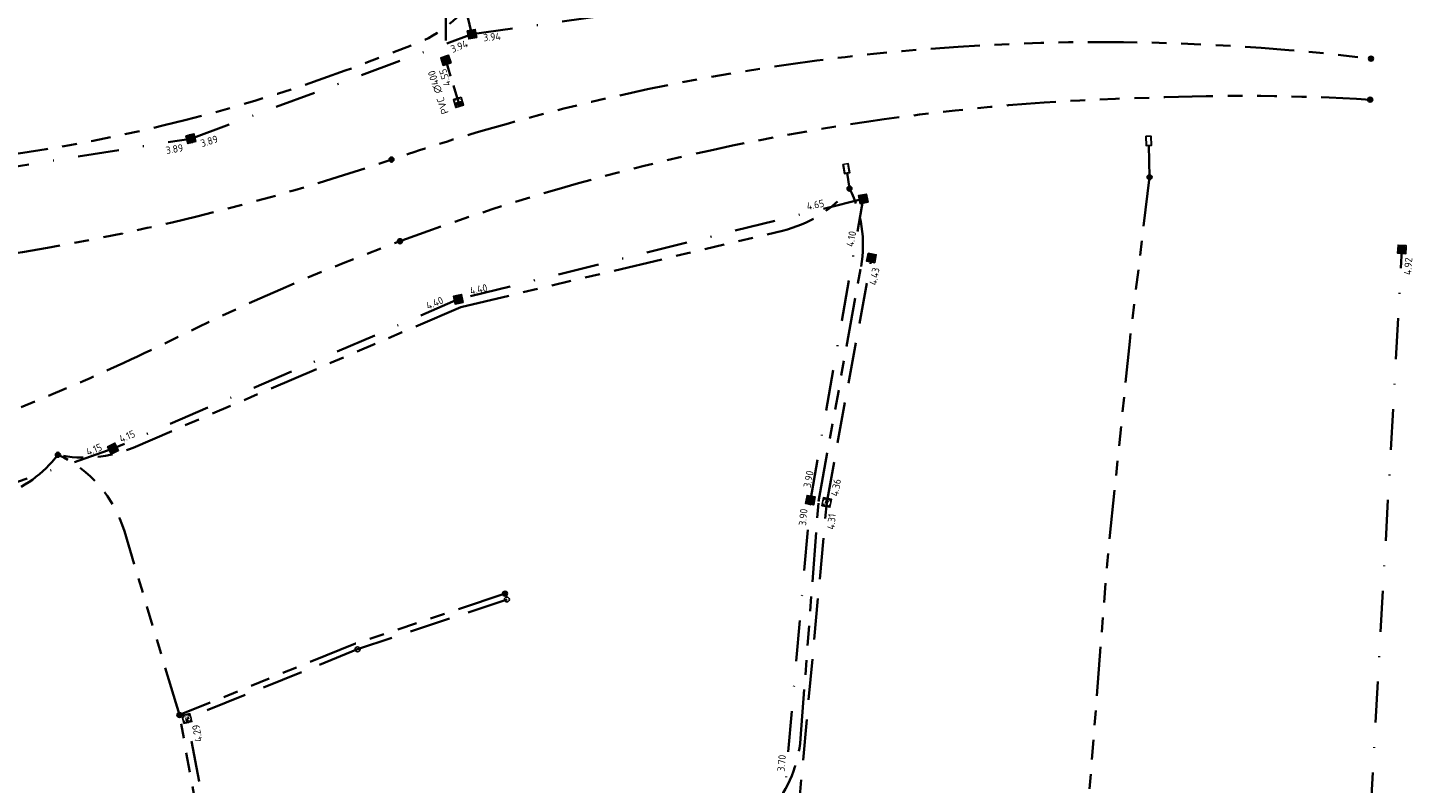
# Model space of a CAD drawing. Extents: x 168266 to 168732, y 448750 to 449580.
# Tile 19 of 22: x 168514 to 168683, y 449237 to 449329. Entities that reach past the tile are written whole.
import ezdxf
from ezdxf.enums import TextEntityAlignment as Align

# ---------------------------------------------------------------- set-up
doc = ezdxf.new("R2010")
doc.units = 0
for name, pattern in [('HIDDENX2', [0.75, 0.5, -0.25]), ('RI-DRAINAGE', [19.200000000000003, 6, -1.8, 1.8, -1.8, 2.4, -1.8, 1.8, -1.8]), ('RI-HWA', [7.4, 5, -2.4]), ('RI-HWA_PVC', [6.4, 4, -2.4]), ('RI-VWA', [11, 5, -3, 0, -3])]:
    doc.linetypes.add(name, pattern=pattern)
doc.layers.get('0').update_dxf_attribs({"lineweight": 0})
for name, color, linetype, lineweight, true_color in [('N-OI-RI-DRAINAGE-G', 3, 'RI-DRAINAGE', 35, 0x00ff00), ('N-OI-RI-HWA-G', 150, 'RI-HWA', 35, 0x007fff), ('N-OI-RI-HWA_RIOOLPUT-S', 150, 'Continuous', 25, 0x007fff), ('N-OI-RI-HWA_RIOOLPUT_OVERSTORTPUT-S', 150, 'Continuous', 25, 0x007fff), ('N-OI-RI-VWA-G', 20, 'RI-VWA', 35, 0xff3f00)]:
    doc.layers.add(name, color=color, linetype=linetype, lineweight=lineweight, true_color=true_color)
for name, color, linetype, lineweight in [('N-OI-RI-DRAINAGE_UITSTROOMBAK-S', 90, 'Continuous', 25), ('N-OI-RI-HWA_BOB-S', 150, 'Continuous', 25), ('N-OI-RI-HWA_RIOOLPUT_INSPECTIEPUT_BETON-S', 150, 'Continuous', 25), ('N-OI-RI-HWA_TRANSPORTLEIDING_PVC_400-G', 150, 'RI-HWA_PVC', 35), ('N-OI-RI-VWA_BOB-S', 20, 'Continuous', 25), ('N-OI-RI-VWA_RIOOLPUT_INSPECTIEPUT-S', 20, 'Continuous', 25), ('N-WE-RI-DRAINAGE_PUT-S', 90, 'Continuous', 25), ('N-WE-RI-HWA-G', 150, 'RI-HWA', 35), ('N-WE-RI-HWA_BOB-S', 150, 'Continuous', 25), ('N-WE-RI-HWA_RIOOLPUT_INSPECTIEPUT-S', 150, 'Continuous', 25)]:
    doc.layers.add(name, color=color, linetype=linetype, lineweight=lineweight)
doc.styles.add('NLCS-ISO', font='NLCS-ISO.ttf')

# ---------------------------------------------------------------- blocks, each defined once
blk = doc.blocks.new('N-SRI-PUT_HWA-SO')
h = blk.add_hatch(color=256)
h.dxf.hatch_style = 1
h.paths.add_polyline_path([(-1.999999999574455, 0, 1), (1.999999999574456, 0, 1)])
at = {"lineweight": -3, "flags": 128}
blk.add_lwpolyline([(-1.999999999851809, -2.00000000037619), (2.000000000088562, -2.000000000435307), (2.000000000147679, 1.99999999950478), (-2.00000000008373, 1.999999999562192)], close=True, dxfattribs=at)
at = {"lineweight": -3}
blk.add_circle((0, 0), 1.999999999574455, dxfattribs=at)
blk = doc.blocks.new('N-SRI-PUT_VWA-SO')
h = blk.add_hatch(color=256)
edge = h.paths.add_edge_path()
edge.add_arc((0, 0), 1.999999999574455, 0, 360)
at = {"flags": 128}
blk.add_lwpolyline([(-2.00008364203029, 2.000083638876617), (1.99991635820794, 2.000083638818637), (1.999916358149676, -1.99991636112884), (-2.000083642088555, -1.999916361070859)], close=True, dxfattribs=at)
at = {"lineweight": -3, "flags": 128}
blk.add_lwpolyline([(2.000083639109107, -1.99991635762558), (1.99991635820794, 2.000083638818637), (-2.000083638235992, 1.999916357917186), (-1.999916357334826, -2.000083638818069)], close=True, dxfattribs=at)
at = {"lineweight": -3}
blk.add_circle((0, 0), 1.999999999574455, dxfattribs=at)
blk = doc.blocks.new('SRI-BOB-SO')
at = {"ltscale": 0.1, "style": 'NLCS-ISO'}
blk.add_attdef('B.O.B.', text='', height=1.8, dxfattribs=at).set_placement((0.0532149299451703, -0.01969235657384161), align=Align.BOTTOM_CENTER)
blk = doc.blocks.new('N-SRI-PUT_HWA_KUNSTSTOF-SO')
at = {"color": 6, "lineweight": -3}
blk.add_circle((0, 0), 1.5, dxfattribs=at)
blk = doc.blocks.new('SRI-DRAIN_PUT_DOORSPUIT-SO')
at = {"lineweight": -3}
blk.add_hatch(color=256, dxfattribs=at).paths.add_polyline_path([(1.499999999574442, 0, 0.2679491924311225), (0.7499999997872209, 1.299038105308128), (-0.7499999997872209, -1.299038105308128, 0.5773502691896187)])
blk.add_line((-0.7499999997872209, -1.299038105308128), (0.7499999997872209, 1.299038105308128), dxfattribs=at)
for radius in [1.999999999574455, 1.499999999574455]:
    blk.add_circle((0, 0), radius, dxfattribs=at)
blk = doc.blocks.new('SRI-UITSTROOMBAK-SO')
at = {"color": 7}
for p, q in [((-3.249999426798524, 11.55924730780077), (3.249999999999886, 11.55924730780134)), ((-3.249999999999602, -2.273736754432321e-13), (-3.249999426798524, 11.55924730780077)), ((-3.250000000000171, -2.273736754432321e-13), (3.250000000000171, 3.410605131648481e-13)), ((-2.749999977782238, 0.5000000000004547), (-2.749999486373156, 11.55924730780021)), ((-2.749999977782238, 0.5000000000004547), (2.750000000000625, 0.5000000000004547)), ((2.750000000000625, 0.5000000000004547), (2.750000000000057, 11.55924730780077)), ((3.250000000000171, 3.410605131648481e-13), (3.250000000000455, 11.55924730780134))]:
    blk.add_line(p, q, dxfattribs=at)
at = {"flags": 128}
blk.add_lwpolyline([(-3.249999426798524, 11.55924730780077), (3.250000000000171, 11.55924730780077), (3.250000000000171, 3.410605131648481e-13), (-3.249999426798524, 3.410605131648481e-13)], close=True, dxfattribs=at)
blk = doc.blocks.new('N-SRI-PUT_OVERSTORT-SO')
at = {"ltscale": 0.1}
blk.add_hatch(color=256, dxfattribs=at).paths.add_polyline_path([(3.721112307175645e-10, 1.999999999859), (-1.9999999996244, 2.095532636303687e-10), (1.999999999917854, -1.397495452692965e-10)])
for p, q in [((3.721112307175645e-10, 1.999999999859), (-1.999999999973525, -1.395363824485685e-10)), ((3.721112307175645e-10, 1.999999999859), (3.721112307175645e-10, -2.000000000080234)), ((3.721112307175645e-10, 1.999999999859), (1.999999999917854, -1.397495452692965e-10)), ((2.000000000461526, -1.397495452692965e-10), (-1.999999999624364, -1.395363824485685e-10))]:
    blk.add_line(p, q, dxfattribs=at)
at = {"lineweight": -3, "flags": 128}
blk.add_lwpolyline([(-1.999999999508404, -2.000000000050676), (2.000000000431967, -2.000000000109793), (2.000000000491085, 1.999999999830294), (-1.999999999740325, 1.999999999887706)], close=True, dxfattribs=at)
at = {"ltscale": 0.1, "flags": 128}
blk.add_lwpolyline([(3.721112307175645e-10, 1.999999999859), (-1.9999999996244, 2.095532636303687e-10), (1.999999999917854, -1.397495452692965e-10)], close=True, dxfattribs=at)
at = {"linetype": 'HIDDENX2', "lineweight": -3, "ltscale": 0.25}
blk.add_circle((3.434053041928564e-10, 3.255138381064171e-10), 1.999999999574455, dxfattribs=at)
blk = doc.blocks.new('SRI-PUT_INSPECTIE-SO')
at = {"lineweight": -3, "flags": 128}
blk.add_lwpolyline([(-1.999999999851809, -2.000000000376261), (2.000000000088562, -2.000000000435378), (2.000000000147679, 1.999999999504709), (-2.00000000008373, 1.999999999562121)], close=True, dxfattribs=at)
at = {"lineweight": -3, "ltscale": 1.5}
blk.add_circle((0, -7.105427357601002e-14), 1.999999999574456, dxfattribs=at)
at = {"ltscale": 0.1, "style": 'NLCS-ISO'}
blk.add_text('R', height=3, dxfattribs=at).set_placement((-0.002795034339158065, -0.007140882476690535), align=Align.MIDDLE_CENTER)

msp = doc.modelspace()

# ---------------------------------------------------------------- linework, layer by layer
at = {"layer": 'N-OI-RI-DRAINAGE-G', "flags": 128}
for points in [[(168510.258693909, 449313.7386434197, 0.05821556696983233), (168555.2406586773, 449325.1836866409), (168560.9931671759, 449327.3848106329, 0.1630640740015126), (168568.3511858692, 449333.4419288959)], [(168444.2495102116, 449263.7095230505), (168451.7095672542, 449298.6608163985, 0.05172985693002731), (168510.0613406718, 449301.5357382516, 0.04384323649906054), (168558.1912112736, 449313.3254979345, -0.01060085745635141), (168569.0602959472, 449316.7671359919, -0.05202271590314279), (168623.9480193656, 449326.8403208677, -0.05010111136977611), (168677.6879631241, 449325.6273914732)], [(168677.5902466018, 449320.6183723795, 0.02500144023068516), (168650.8682271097, 449320.8686423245, 0.03088203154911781), (168616.1051323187, 449317.9175834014, 0.07835130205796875), (168532.0526859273, 449291.6576319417, -0.01348049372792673), (168518.8694051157, 449285.5757419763, -0.05628478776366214), (168461.0036936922, 449268.1294702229, 0.09622925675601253), (168455.6747120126, 449266.0487769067, -0.1419707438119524), (168447.654713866, 449263.7247238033), (168444.2495102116, 449263.7095230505)], [(168566.6266584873, 449295.3208315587), (168605.8610183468, 449304.632523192, 0.1654539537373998), (168614.0428724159, 449309.7730897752)], [(168566.6266584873, 449295.3208315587), (168526.6060660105, 449278.1617714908, -0.1571763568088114), (168517.442825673, 449277.3048534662)], [(168517.442825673, 449277.3048534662, -0.1468537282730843), (168510.4557720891, 449272.2476439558), (168483.5011651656, 449262.8673094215)], [(168532.2729584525, 449245.5593766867), (168525.5528553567, 449267.9795441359, 0.2155456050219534), (168517.4428256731, 449277.3048534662)], [(168532.5432120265, 449209.3529175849, 0.2408491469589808), (168536.48328793, 449222.4309181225), (168532.2729584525, 449245.5593766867)]]:
    msp.add_lwpolyline(points, format="xyb", dxfattribs=at)
for points in [[(168650.6604029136, 449311.1609803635), (168650.5649300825, 449315.0538850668)], [(168614.0428724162, 449309.7730897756), (168613.7386240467, 449311.680525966)], [(168650.6604029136, 449311.1609803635), (168648.2345140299, 449291.1064964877), (168645.4728051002, 449263.956031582), (168642.9828680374, 449231.9282075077), (168641.7307965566, 449209.4847580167)], [(168572.0101354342, 449260.3651963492), (168553.7517924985, 449254.2754092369), (168532.2729584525, 449245.5593766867)]]:
    msp.add_lwpolyline(points, dxfattribs=at)
at = {"layer": 'N-OI-RI-DRAINAGE-G'}
msp.add_lwpolyline([(168604.5881442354, 449234.1614100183, 0.1569765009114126), (168608.0612557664, 449242.6721016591), (168610.2670452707, 449271.6215341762), (168615.4470510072, 449300.2784547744, 0.1642823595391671), (168614.0428724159, 449309.7730897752)], format="xyb", dxfattribs=at)
at = {"layer": 'N-OI-RI-HWA-G'}
for points in [[(168505.6397142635, 449343.2562248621), (168526.4539778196, 449374.2000366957), (168545.9589092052, 449395.4922634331), (168555.4752000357, 449371.8265198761), (168564.7846886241, 449332.8531894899), (168564.7949038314, 449325.418715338)], [(168522.1446904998, 449051.5198419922), (168586.0121988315, 449032.615059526), (168602.6645031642, 449098.2299301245), (168608.5271007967, 449164.6810222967), (168608.3998767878, 449182.1279359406), (168608.3780011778, 449185.1278561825), (168607.7068767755, 449232.6619459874), (168611.258935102, 449271.4864378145), (168616.7197823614, 449301.3059198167)], [(168538.9692057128, 449215.660345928), (168533.1840131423, 449245.119680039)]]:
    msp.add_lwpolyline(points, dxfattribs=at)
at = {"layer": 'N-OI-RI-HWA_TRANSPORTLEIDING_PVC_400-G', "ltscale": 0.5, "flags": 128}
msp.add_lwpolyline([(168564.7949038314, 449325.418715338), (168566.33411292, 449320.2870634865)], dxfattribs=at)
at = {"layer": 'N-OI-RI-VWA-G'}
for points in [[(168567.9737753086, 449328.612461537), (168556.3878212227, 449376.6142874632), (168591.110859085, 449404.5527650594), (168632.2061443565, 449426.177415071)], [(168448.72600729, 449309.4613902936), (168487.033205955, 449308.4294128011), (168533.6738251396, 449315.8617235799), (168567.9737753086, 449328.612461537), (168623.3485435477, 449336.3094246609)], [(168479.9877948, 449058.0786242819), (168519.6841756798, 449054.2457322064), (168584.5853298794, 449035.1231893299), (168600.6863810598, 449098.5659638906), (168606.525938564, 449164.7559019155), (168606.2624093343, 449183.8518577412), (168605.5917642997, 449229.9998674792), (168609.2751554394, 449271.7566305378), (168615.7242626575, 449308.5189334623), (168566.3069141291, 449296.2720532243), (168524.1767051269, 449278.0562027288), (168483.2212199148, 449263.8286808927), (168437.0759305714, 449254.5482927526)], [(168673.1221111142, 449109.2640909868), (168670.5829254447, 449113.6310840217), (168672.7624653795, 449150.0431026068), (168676.2217537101, 449176.4798997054), (168677.9559984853, 449208.9172035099), (168676.9985471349, 449222.4708130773), (168681.4651371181, 449302.3460255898)]]:
    msp.add_lwpolyline(points, dxfattribs=at)
at = {"layer": 'N-WE-RI-HWA-G', "color": 6}
msp.add_lwpolyline([(168572.2474350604, 449259.6537268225), (168554.0117108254, 449253.571483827), (168533.1840131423, 449245.119680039)], dxfattribs=at)

# ---------------------------------------------------------------- block references
at = {"layer": 'N-OI-RI-DRAINAGE_UITSTROOMBAK-S', "xscale": 0.1, "yscale": 0.1, "zscale": 0.1}
for p, rotation in [((168650.5661559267, 449315.0039000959), 1.404887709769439), ((168613.7464997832, 449311.6311501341), 9.062704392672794)]:
    msp.add_blockref('SRI-UITSTROOMBAK-SO', p, dxfattribs=dict(at, rotation=rotation))
at = {"layer": 'N-OI-RI-HWA_BOB-S', "xscale": 0.4999999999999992, "yscale": 0.4999999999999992, "zscale": 0.4999999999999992, "rotation": 108.5056027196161}
msp.add_blockref('SRI-BOB-SO', (168564.5340841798, 449321.7098489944), dxfattribs=at).add_auto_attribs({'B.O.B.': 'PVC ∅400'})
at = {"layer": 'N-OI-RI-HWA_RIOOLPUT-S', "xscale": 0.2499999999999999, "yscale": 0.2499999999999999, "zscale": 0.2499999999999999}
for p, rotation in [((168611.258935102, 449271.4864378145), 349.4566549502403), ((168533.1842343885, 449245.1196632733), 13.72501882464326)]:
    msp.add_blockref('SRI-PUT_INSPECTIE-SO', p, dxfattribs=dict(at, rotation=rotation))
at = {"layer": 'N-OI-RI-HWA_RIOOLPUT_INSPECTIEPUT_BETON-S', "xscale": 0.2499999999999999, "yscale": 0.2499999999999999, "zscale": 0.5}
for p, rotation in [((168564.7949038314, 449325.418715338), 107.6935688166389), ((168616.7197823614, 449301.3059198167), 259.6224036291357)]:
    msp.add_blockref('N-SRI-PUT_HWA-SO', p, dxfattribs=dict(at, rotation=rotation))
at = {"layer": 'N-OI-RI-HWA_RIOOLPUT_OVERSTORTPUT-S', "xscale": 0.2499999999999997, "yscale": 0.2499999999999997, "zscale": 0.2499999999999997, "rotation": 196.6963098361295}
msp.add_blockref('N-SRI-PUT_OVERSTORT-SO', (168566.3341129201, 449320.2870634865), dxfattribs=at)
at = {"layer": 'N-OI-RI-VWA_BOB-S'}
for p, xscale, yscale, zscale, rotation, values in [((168566.6570881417, 449326.4527799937), 0.4999999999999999, 0.4999999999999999, 0.4999999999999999, 21.53799569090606, {'B.O.B.': '3.94'}), ((168570.4529206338, 449327.5681195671), 0.5, 0.5, 0.5, 5.424110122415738, {'B.O.B.': '3.94'}), ((168536.0865516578, 449314.8713901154), 0.4999999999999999, 0.4999999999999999, 0.4999999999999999, 16.81309634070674, {'B.O.B.': '3.89'}), ((168531.7554064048, 449313.8893994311), 0.5, 0.5, 0.5, 9.845973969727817, {'B.O.B.': '3.89'}), ((168609.9975406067, 449307.1029173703), 0.4999999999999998, 0.4999999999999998, 0.4999999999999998, 11.56475783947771, {'B.O.B.': '4.65'}), ((168614.9485822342, 449303.4759966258), 0.4999999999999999, 0.4999999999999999, 0.4999999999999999, 79.17762205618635, {'B.O.B.': '4.10'}), ((168682.9212505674, 449300.224946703), 0.4999999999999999, 0.4999999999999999, 0.4999999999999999, 86.26544392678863, {'B.O.B.': '4.92'}), ((168568.8947334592, 449296.7912472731), 0.5, 0.5, 0.5, 11.52225923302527, {'B.O.B.': '4.40'}), ((168563.6691651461, 449295.1531515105), 0.4999999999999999, 0.4999999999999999, 0.4999999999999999, 22.82335194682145, {'B.O.B.': '4.40'}), ((168526.1501809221, 449278.891670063), 0.5, 0.5, 0.5, 23.18892512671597, {'B.O.B.': '4.15'}), ((168522.085117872, 449277.2697192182), 0.5, 0.5, 0.5, 21.43679336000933, {'B.O.B.': '4.15'}), ((168609.7356386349, 449274.1696676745), 0.4999999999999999, 0.4999999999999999, 0.4999999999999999, 79.17762205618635, {'B.O.B.': '3.90'}), ((168609.0865066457, 449269.5999177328), 0.5, 0.5, 0.5, 85.0641234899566, {'B.O.B.': '3.90'}), ((168606.4574901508, 449239.5946963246), 0.5, 0.5, 0.5, 85.0641234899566, {'B.O.B.': '3.70'})]:
    msp.add_blockref('SRI-BOB-SO', p, dxfattribs=dict(at, xscale=xscale, yscale=yscale, zscale=zscale, rotation=rotation)).add_auto_attribs(values)
at = {"layer": 'N-OI-RI-VWA_RIOOLPUT_INSPECTIEPUT-S', "zscale": 0.5}
for p, xscale, yscale, rotation in [((168567.9737753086, 449328.612461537), 0.25, 0.25, 10.78654988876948), ((168533.6738251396, 449315.8617235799), 0.25, 0.25, 14.204183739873), ((168615.7242626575, 449308.5189334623), 0.2500000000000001, 0.2500000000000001, 191.3930316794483), ((168681.4653436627, 449302.3495023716), 0.25, 0.25, 266.7947672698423), ((168566.3069141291, 449296.2720532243), 0.25, 0.25, 11.3930316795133), ((168524.1767051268, 449278.0562027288), 0.25, 0.25, 27.11058166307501), ((168609.2751554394, 449271.7566305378), 0.25, 0.25, 79.62240362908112)]:
    msp.add_blockref('N-SRI-PUT_VWA-SO', p, dxfattribs=dict(at, xscale=xscale, yscale=yscale, rotation=rotation))
at = {"layer": 'N-WE-RI-DRAINAGE_PUT-S', "xscale": 0.15, "yscale": 0.15}
for p in [(168677.6879631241, 449325.6273914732), (168677.5902466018, 449320.6183723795), (168558.1544975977, 449313.3130132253), (168650.6650296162, 449311.1689940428), (168614.042872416, 449309.7730897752), (168559.1837975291, 449303.3505053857), (168517.442825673, 449277.3048534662), (168572.0101354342, 449260.3651963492), (168532.2729584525, 449245.5593766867)]:
    msp.add_blockref('SRI-DRAIN_PUT_DOORSPUIT-SO', p, dxfattribs=at)
at = {"layer": 'N-WE-RI-HWA_BOB-S'}
for p, xscale, yscale, zscale, rotation, values in [((168565.3640950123, 449323.4868412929), 0.4999999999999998, 0.4999999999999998, 0.4999999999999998, 106.7300612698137, {'B.O.B.': '4.55'}), ((168617.782728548, 449298.9170559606), 0.4999999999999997, 0.4999999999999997, 0.4999999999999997, 79.62240362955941, {'B.O.B.': '4.43'}), ((168613.0814697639, 449273.1547665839), 0.4999999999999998, 0.4999999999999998, 0.4999999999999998, 79.62240363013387, {'B.O.B.': '4.36'}), ((168612.5447271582, 449269.0657458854), 0.5, 0.5, 0.5, 85.15733679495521, {'B.O.B.': '4.31'}), ((168535.1406852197, 449243.4358895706), 0.5, 0.5, 0.5, 101.0619704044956, {'B.O.B.': '4.29'})]:
    msp.add_blockref('SRI-BOB-SO', p, dxfattribs=dict(at, xscale=xscale, yscale=yscale, zscale=zscale, rotation=rotation)).add_auto_attribs(values)
at = {"layer": 'N-WE-RI-HWA_RIOOLPUT_INSPECTIEPUT-S', "xscale": 0.2, "yscale": 0.2, "rotation": 198.5872947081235}
msp.add_blockref('N-SRI-PUT_HWA_KUNSTSTOF-SO', (168572.2347253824, 449259.6496974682), dxfattribs=at)
at = {"layer": 'N-WE-RI-HWA_RIOOLPUT_INSPECTIEPUT-S', "xscale": 0.2, "yscale": 0.2}
msp.add_blockref('N-SRI-PUT_HWA_KUNSTSTOF-SO', (168554.0117108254, 449253.571483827), dxfattribs=at)

doc.saveas('drawing.dxf')
